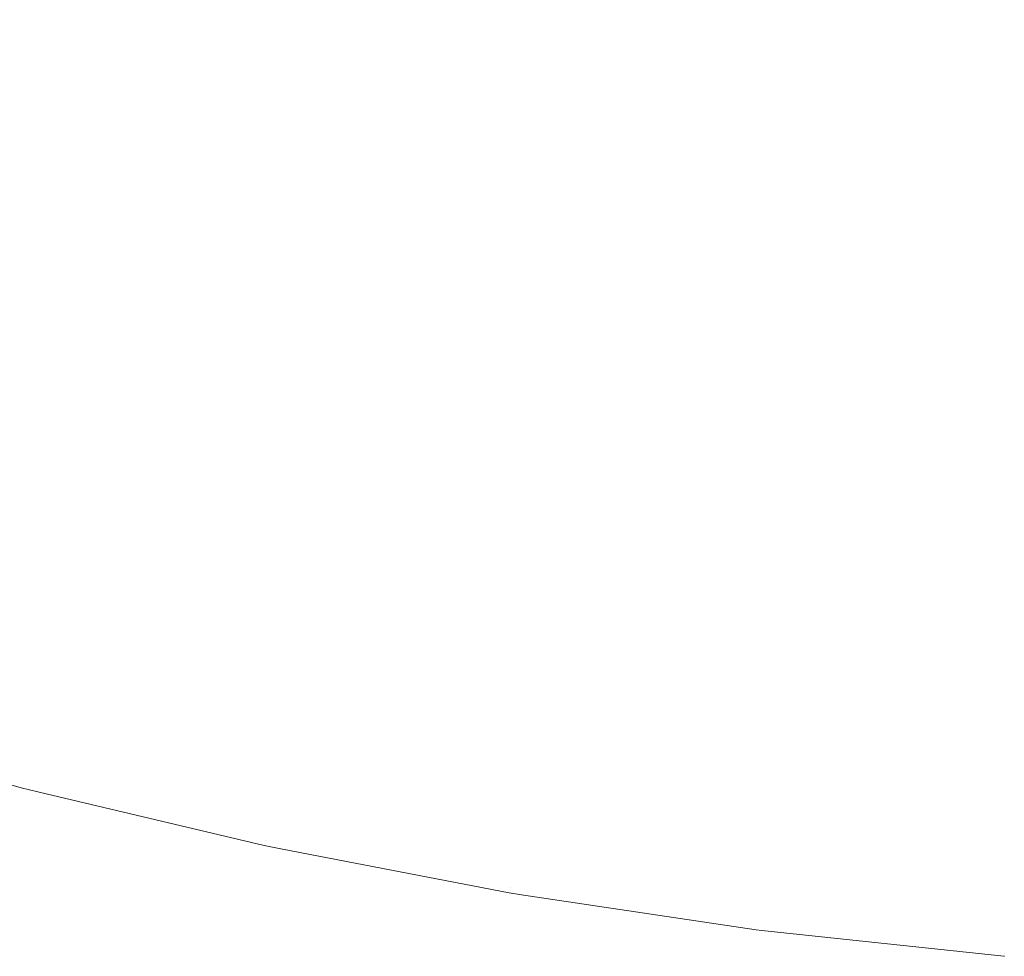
# Model space of a CAD drawing. Header units: centimetres. Extents: x -25.8 to 27.5, y 33.3 to 35.1.
# Tile 5 of 256: x -25.7182 to -25.7014, y 33.3405 to 33.3564. Entities that reach past the tile are written whole.
import ezdxf

# ---------------------------------------------------------------- set-up
doc = ezdxf.new("R2010")
doc.units = ezdxf.units.CM
doc.header["$LTSCALE"] = 2.54
doc.layers.add('Lucido design-1', color=7, linetype='Continuous')

# ---------------------------------------------------------------- blocks, each defined once
blk = doc.blocks.new('Gruppo-6-1')
at = {"color": 7, "linetype": 'Continuous', "lineweight": 9}
for points, invisible_edges in [([(-25.718697, 33.356073, 329.838425), (-25.72224, 33.357241, 329.838425), (-25.721564, 33.359155, 329.83486), (-25.718102, 33.358013, 329.83486)], 15), ([(-25.718697, 33.356073, 305.871662), (-25.72224, 33.357241, 305.871662), (-25.721564, 33.359155, 305.868097), (-25.718102, 33.358013, 305.868097)], 15), ([(-25.711049, 33.356177, 329.83486), (-25.714595, 33.35702, 329.83486), (-25.714048, 33.359123, 329.831386), (-25.710592, 33.358301, 329.831386)], 15), ([(-25.711049, 33.356177, 305.868097), (-25.714595, 33.35702, 305.868097), (-25.714048, 33.359123, 305.864622), (-25.710592, 33.358301, 305.864622)], 15), ([(-25.710659, 33.357987, 330.540363), (-25.714129, 33.358812, 330.540363), (-25.714684, 33.356681, 330.536791), (-25.711123, 33.355835, 330.536791)], 15), ([(-25.710659, 33.357987, 306.5736), (-25.714129, 33.358812, 306.5736), (-25.714684, 33.356681, 306.570028), (-25.711123, 33.355835, 306.570028)], 15), ([(-25.707471, 33.355485, 329.83486), (-25.711049, 33.356177, 329.83486), (-25.710592, 33.358301, 329.831386), (-25.707104, 33.357626, 329.831386)], 15), ([(-25.707471, 33.355485, 305.868097), (-25.711049, 33.356177, 305.868097), (-25.710592, 33.358301, 305.864622), (-25.707104, 33.357626, 305.864622)], 15), ([(-25.715107, 33.355056, 329.838425), (-25.718697, 33.356073, 329.838425), (-25.718102, 33.358013, 329.83486), (-25.714595, 33.35702, 329.83486)], 15), ([(-25.715107, 33.355056, 305.871662), (-25.718697, 33.356073, 305.871662), (-25.718102, 33.358013, 305.868097), (-25.714595, 33.35702, 305.868097)], 15), ([(-25.707158, 33.35731, 330.540363), (-25.710659, 33.357987, 330.540363), (-25.711123, 33.355835, 330.536791), (-25.70753, 33.35514, 330.536791)], 15), ([(-25.707158, 33.35731, 306.5736), (-25.710659, 33.357987, 306.5736), (-25.711123, 33.355835, 306.570028), (-25.70753, 33.35514, 306.570028)], 15), ([(-25.714684, 33.356681, 330.536791), (-25.718205, 33.357678, 330.536791), (-25.718805, 33.35572, 330.533133), (-25.7152, 33.354699, 330.533133)], 15), ([(-25.714684, 33.356681, 306.570028), (-25.718205, 33.357678, 306.570028), (-25.718805, 33.35572, 306.56637), (-25.7152, 33.354699, 306.56637)], 15), ([(-25.703866, 33.354945, 329.83486), (-25.707471, 33.355485, 329.83486), (-25.707104, 33.357626, 329.831386), (-25.70359, 33.3571, 329.831386)], 15), ([(-25.703866, 33.354945, 305.868097), (-25.707471, 33.355485, 305.868097), (-25.707104, 33.357626, 305.864622), (-25.70359, 33.3571, 305.864622)], 15), ([(-25.703631, 33.356782, 330.540363), (-25.707158, 33.35731, 330.540363), (-25.70753, 33.35514, 330.536791), (-25.703911, 33.354598, 330.536791)], 15), ([(-25.703631, 33.356782, 306.5736), (-25.707158, 33.35731, 306.5736), (-25.70753, 33.35514, 306.570028), (-25.703911, 33.354598, 306.570028)], 15), ([(-25.700242, 33.354559, 329.83486), (-25.703866, 33.354945, 329.83486), (-25.70359, 33.3571, 329.831386), (-25.700057, 33.356724, 329.831386)], 15), ([(-25.700242, 33.354559, 305.868097), (-25.703866, 33.354945, 305.868097), (-25.70359, 33.3571, 305.864622), (-25.700057, 33.356724, 305.864622)], 15), ([(-25.711477, 33.354193, 329.838425), (-25.715107, 33.355056, 329.838425), (-25.714595, 33.35702, 329.83486), (-25.711049, 33.356177, 329.83486)], 15), ([(-25.711477, 33.354193, 305.871662), (-25.715107, 33.355056, 305.871662), (-25.714595, 33.35702, 305.868097), (-25.711049, 33.356177, 305.868097)], 15), ([(-25.700085, 33.356404, 330.540363), (-25.703631, 33.356782, 330.540363), (-25.703911, 33.354598, 330.536791), (-25.700271, 33.35421, 330.536791)], 15), ([(-25.700085, 33.356404, 306.5736), (-25.703631, 33.356782, 306.5736), (-25.703911, 33.354598, 306.570028), (-25.700271, 33.35421, 306.570028)], 15), ([(-25.711123, 33.355835, 330.536791), (-25.714684, 33.356681, 330.536791), (-25.7152, 33.354699, 330.533133), (-25.711555, 33.353832, 330.533133)], 15), ([(-25.711123, 33.355835, 306.570028), (-25.714684, 33.356681, 306.570028), (-25.7152, 33.354699, 306.56637), (-25.711555, 33.353832, 306.56637)], 15), ([(-25.715582, 33.353233, 329.842072), (-25.719248, 33.354271, 329.842072), (-25.718697, 33.356073, 329.838425), (-25.715107, 33.355056, 329.838425)], 15), ([(-25.715582, 33.353233, 305.875309), (-25.719248, 33.354271, 305.875309), (-25.718697, 33.356073, 305.871662), (-25.715107, 33.355056, 305.871662)], 15), ([(-25.707814, 33.353484, 329.838425), (-25.711477, 33.354193, 329.838425), (-25.711049, 33.356177, 329.83486), (-25.707471, 33.355485, 329.83486)], 15), ([(-25.707814, 33.353484, 305.871662), (-25.711477, 33.354193, 305.871662), (-25.711049, 33.356177, 305.868097), (-25.707471, 33.355485, 305.868097)], 15), ([(-25.7152, 33.354699, 330.533133), (-25.718805, 33.35572, 330.533133), (-25.719358, 33.353912, 330.529396), (-25.715676, 33.352869, 330.529396)], 15), ([(-25.7152, 33.354699, 306.56637), (-25.718805, 33.35572, 306.56637), (-25.719358, 33.353912, 306.562633), (-25.715676, 33.352869, 306.562633)], 15), ([(-25.70753, 33.35514, 330.536791), (-25.711123, 33.355835, 330.536791), (-25.711555, 33.353832, 330.533133), (-25.707876, 33.353121, 330.533133)], 15), ([(-25.70753, 33.35514, 306.570028), (-25.711123, 33.355835, 306.570028), (-25.711555, 33.353832, 306.56637), (-25.707876, 33.353121, 306.56637)], 15), ([(-25.704124, 33.352932, 329.838425), (-25.707814, 33.353484, 329.838425), (-25.707471, 33.355485, 329.83486), (-25.703866, 33.354945, 329.83486)], 15), ([(-25.704124, 33.352932, 305.871662), (-25.707814, 33.353484, 305.871662), (-25.707471, 33.355485, 305.868097), (-25.703866, 33.354945, 305.868097)], 15), ([(-25.711874, 33.352351, 329.842072), (-25.715582, 33.353233, 329.842072), (-25.715107, 33.355056, 329.838425), (-25.711477, 33.354193, 329.838425)], 15), ([(-25.711874, 33.352351, 305.875309), (-25.715582, 33.353233, 305.875309), (-25.715107, 33.355056, 305.871662), (-25.711477, 33.354193, 305.871662)], 15), ([(-25.703911, 33.354598, 330.536791), (-25.70753, 33.35514, 330.536791), (-25.707876, 33.353121, 330.533133), (-25.704171, 33.352566, 330.533133)], 15), ([(-25.703911, 33.354598, 306.570028), (-25.70753, 33.35514, 306.570028), (-25.707876, 33.353121, 306.56637), (-25.704171, 33.352566, 306.56637)], 15), ([(-25.700414, 33.352537, 329.838425), (-25.704124, 33.352932, 329.838425), (-25.703866, 33.354945, 329.83486), (-25.700242, 33.354559, 329.83486)], 15), ([(-25.700414, 33.352537, 305.871662), (-25.704124, 33.352932, 305.871662), (-25.703866, 33.354945, 305.868097), (-25.700242, 33.354559, 305.868097)], 15), ([(-25.711555, 33.353832, 330.533133), (-25.7152, 33.354699, 330.533133), (-25.715676, 33.352869, 330.529396), (-25.711953, 33.351984, 330.529396)], 15), ([(-25.711555, 33.353832, 306.56637), (-25.7152, 33.354699, 306.56637), (-25.715676, 33.352869, 306.562633), (-25.711953, 33.351984, 306.562633)], 15), ([(-25.700271, 33.35421, 330.536791), (-25.703911, 33.354598, 330.536791), (-25.704171, 33.352566, 330.533133), (-25.700445, 33.352169, 330.533133)], 15), ([(-25.700271, 33.35421, 306.570028), (-25.703911, 33.354598, 306.570028), (-25.704171, 33.352566, 306.56637), (-25.700445, 33.352169, 306.56637)], 15), ([(-25.716018, 33.351555, 329.845798), (-25.719756, 33.352614, 329.845798), (-25.719248, 33.354271, 329.842072), (-25.715582, 33.353233, 329.842072)], 15), ([(-25.716018, 33.351555, 305.879035), (-25.719756, 33.352614, 305.879035), (-25.719248, 33.354271, 305.875309), (-25.715582, 33.353233, 305.875309)], 15), ([(-25.708132, 33.351628, 329.842072), (-25.711874, 33.352351, 329.842072), (-25.711477, 33.354193, 329.838425), (-25.707814, 33.353484, 329.838425)], 15), ([(-25.708132, 33.351628, 305.875309), (-25.711874, 33.352351, 305.875309), (-25.711477, 33.354193, 305.871662), (-25.707814, 33.353484, 305.871662)], 15), ([(-25.715676, 33.352869, 330.529396), (-25.719358, 33.353912, 330.529396), (-25.719865, 33.352256, 330.525586), (-25.716113, 33.351194, 330.525586)], 15), ([(-25.715676, 33.352869, 306.562633), (-25.719358, 33.353912, 306.562633), (-25.719865, 33.352256, 306.558823), (-25.716113, 33.351194, 306.558823)], 15), ([(-25.707876, 33.353121, 330.533133), (-25.711555, 33.353832, 330.533133), (-25.711953, 33.351984, 330.529396), (-25.708196, 33.351257, 330.529396)], 15), ([(-25.707876, 33.353121, 306.56637), (-25.711555, 33.353832, 306.56637), (-25.711953, 33.351984, 306.562633), (-25.708196, 33.351257, 306.562633)], 15), ([(-25.704363, 33.351063, 329.842072), (-25.708132, 33.351628, 329.842072), (-25.707814, 33.353484, 329.838425), (-25.704124, 33.352932, 329.838425)], 15), ([(-25.704363, 33.351063, 305.875309), (-25.708132, 33.351628, 305.875309), (-25.707814, 33.353484, 305.871662), (-25.704124, 33.352932, 305.871662)], 15), ([(-25.712239, 33.350656, 329.845798), (-25.716018, 33.351555, 329.845798), (-25.715582, 33.353233, 329.842072), (-25.711874, 33.352351, 329.842072)], 15), ([(-25.712239, 33.350656, 305.879035), (-25.716018, 33.351555, 305.879035), (-25.715582, 33.353233, 305.875309), (-25.711874, 33.352351, 305.875309)], 15), ([(-25.704171, 33.352566, 330.533133), (-25.707876, 33.353121, 330.533133), (-25.708196, 33.351257, 330.529396), (-25.704411, 33.350691, 330.529396)], 15), ([(-25.704171, 33.352566, 306.56637), (-25.707876, 33.353121, 306.56637), (-25.708196, 33.351257, 306.562633), (-25.704411, 33.350691, 306.562633)], 15), ([(-25.711953, 33.351984, 330.529396), (-25.715676, 33.352869, 330.529396), (-25.716113, 33.351194, 330.525586), (-25.712318, 33.350291, 330.525586)], 15), ([(-25.711953, 33.351984, 306.562633), (-25.715676, 33.352869, 306.562633), (-25.716113, 33.351194, 306.558823), (-25.712318, 33.350291, 306.558823)], 15), ([(-25.700574, 33.35066, 329.842072), (-25.704363, 33.351063, 329.842072), (-25.704124, 33.352932, 329.838425), (-25.700414, 33.352537, 329.838425)], 15), ([(-25.700574, 33.35066, 305.875309), (-25.704363, 33.351063, 305.875309), (-25.704124, 33.352932, 305.871662), (-25.700414, 33.352537, 305.871662)], 15), ([(-25.716417, 33.350026, 329.849594), (-25.720219, 33.351102, 329.849594), (-25.719756, 33.352614, 329.845798), (-25.716018, 33.351555, 329.845798)], 15), ([(-25.716417, 33.350026, 305.882831), (-25.720219, 33.351102, 305.882831), (-25.719756, 33.352614, 305.879035), (-25.716018, 33.351555, 305.879035)], 15), ([(-25.700445, 33.352169, 330.533133), (-25.704171, 33.352566, 330.533133), (-25.704411, 33.350691, 330.529396), (-25.700605, 33.350285, 330.529396)], 15), ([(-25.700445, 33.352169, 306.56637), (-25.704171, 33.352566, 306.56637), (-25.704411, 33.350691, 306.562633), (-25.700605, 33.350285, 306.562633)], 15), ([(-25.716113, 33.351194, 330.525586), (-25.719865, 33.352256, 330.525586), (-25.720325, 33.350756, 330.521712), (-25.716508, 33.349675, 330.521712)], 15), ([(-25.716113, 33.351194, 306.558823), (-25.719865, 33.352256, 306.558823), (-25.720325, 33.350756, 306.554949), (-25.716508, 33.349675, 306.554949)], 15), ([(-25.708425, 33.349919, 329.845798), (-25.712239, 33.350656, 329.845798), (-25.711874, 33.352351, 329.842072), (-25.708132, 33.351628, 329.842072)], 15), ([(-25.708425, 33.349919, 305.879035), (-25.712239, 33.350656, 305.879035), (-25.711874, 33.352351, 305.875309), (-25.708132, 33.351628, 305.875309)], 15), ([(-25.708196, 33.351257, 330.529396), (-25.711953, 33.351984, 330.529396), (-25.712318, 33.350291, 330.525586), (-25.708488, 33.349551, 330.525586)], 15), ([(-25.708196, 33.351257, 306.562633), (-25.711953, 33.351984, 306.562633), (-25.712318, 33.350291, 306.558823), (-25.708488, 33.349551, 306.558823)], 15), ([(-25.712572, 33.349111, 329.849594), (-25.716417, 33.350026, 329.849594), (-25.716018, 33.351555, 329.845798), (-25.712239, 33.350656, 329.845798)], 15), ([(-25.712572, 33.349111, 305.882831), (-25.716417, 33.350026, 305.882831), (-25.716018, 33.351555, 305.879035), (-25.712239, 33.350656, 305.879035)], 15), ([(-25.704583, 33.349344, 329.845798), (-25.708425, 33.349919, 329.845798), (-25.708132, 33.351628, 329.842072), (-25.704363, 33.351063, 329.842072)], 15), ([(-25.704583, 33.349344, 305.879035), (-25.708425, 33.349919, 305.879035), (-25.708132, 33.351628, 305.875309), (-25.704363, 33.351063, 305.875309)], 15), ([(-25.712318, 33.350291, 330.525586), (-25.716113, 33.351194, 330.525586), (-25.716508, 33.349675, 330.521712), (-25.712648, 33.348757, 330.521712)], 15), ([(-25.712318, 33.350291, 306.558823), (-25.716113, 33.351194, 306.558823), (-25.716508, 33.349675, 306.554949), (-25.712648, 33.348757, 306.554949)], 15), ([(-25.704411, 33.350691, 330.529396), (-25.708196, 33.351257, 330.529396), (-25.708488, 33.349551, 330.525586), (-25.704631, 33.348973, 330.525586)], 15), ([(-25.704411, 33.350691, 306.562633), (-25.708196, 33.351257, 306.562633), (-25.708488, 33.349551, 306.558823), (-25.704631, 33.348973, 306.558823)], 15), ([(-25.716776, 33.348647, 329.853456), (-25.720636, 33.34974, 329.853456), (-25.720219, 33.351102, 329.849594), (-25.716417, 33.350026, 329.849594)], 15), ([(-25.716776, 33.348647, 305.886693), (-25.720636, 33.34974, 305.886693), (-25.720219, 33.351102, 305.882831), (-25.716417, 33.350026, 305.882831)], 15), ([(-25.700721, 33.348932, 329.845798), (-25.704583, 33.349344, 329.845798), (-25.704363, 33.351063, 329.842072), (-25.700574, 33.35066, 329.842072)], 15), ([(-25.700721, 33.348932, 305.879035), (-25.704583, 33.349344, 305.879035), (-25.704363, 33.351063, 305.875309), (-25.700574, 33.35066, 305.875309)], 15), ([(-25.716508, 33.349675, 330.521712), (-25.720325, 33.350756, 330.521712), (-25.720736, 33.349413, 330.517778), (-25.716862, 33.348316, 330.517778)], 15), ([(-25.716508, 33.349675, 306.554949), (-25.720325, 33.350756, 306.554949), (-25.720736, 33.349413, 306.551015), (-25.716862, 33.348316, 306.551015)], 15), ([(-25.700605, 33.350285, 330.529396), (-25.704411, 33.350691, 330.529396), (-25.704631, 33.348973, 330.525586), (-25.700752, 33.34856, 330.525586)], 15), ([(-25.700605, 33.350285, 306.562633), (-25.704411, 33.350691, 306.562633), (-25.704631, 33.348973, 306.558823), (-25.700752, 33.34856, 306.558823)], 15), ([(-25.708692, 33.348361, 329.849594), (-25.712572, 33.349111, 329.849594), (-25.712239, 33.350656, 329.845798), (-25.708425, 33.349919, 329.845798)], 15), ([(-25.708692, 33.348361, 305.882831), (-25.712572, 33.349111, 305.882831), (-25.712239, 33.350656, 305.879035), (-25.708425, 33.349919, 305.879035)], 15), ([(-25.708488, 33.349551, 330.525586), (-25.712318, 33.350291, 330.525586), (-25.712648, 33.348757, 330.521712), (-25.708754, 33.348004, 330.521712)], 15), ([(-25.708488, 33.349551, 306.558823), (-25.712318, 33.350291, 306.558823), (-25.712648, 33.348757, 306.554949), (-25.708754, 33.348004, 306.554949)], 15), ([(-25.712872, 33.347719, 329.853456), (-25.716776, 33.348647, 329.853456), (-25.716417, 33.350026, 329.849594), (-25.712572, 33.349111, 329.849594)], 15), ([(-25.712872, 33.347719, 305.886693), (-25.716776, 33.348647, 305.886693), (-25.716417, 33.350026, 305.882831), (-25.712572, 33.349111, 305.882831)], 15), ([(-25.704784, 33.347776, 329.849594), (-25.708692, 33.348361, 329.849594), (-25.708425, 33.349919, 329.845798), (-25.704583, 33.349344, 329.845798)], 15), ([(-25.704784, 33.347776, 305.882831), (-25.708692, 33.348361, 305.882831), (-25.708425, 33.349919, 305.879035), (-25.704583, 33.349344, 305.879035)], 15), ([(-25.717094, 33.347423, 329.857377), (-25.721006, 33.348531, 329.857377), (-25.720636, 33.34974, 329.853456), (-25.716776, 33.348647, 329.853456)], 15), ([(-25.717094, 33.347423, 305.890614), (-25.721006, 33.348531, 305.890614), (-25.720636, 33.34974, 305.886693), (-25.716776, 33.348647, 305.886693)], 15), ([(-25.712648, 33.348757, 330.521712), (-25.716508, 33.349675, 330.521712), (-25.716862, 33.348316, 330.517778), (-25.712944, 33.347384, 330.517778)], 15), ([(-25.712648, 33.348757, 306.554949), (-25.716508, 33.349675, 306.554949), (-25.716862, 33.348316, 306.551015), (-25.712944, 33.347384, 306.551015)], 15), ([(-25.704631, 33.348973, 330.525586), (-25.708488, 33.349551, 330.525586), (-25.708754, 33.348004, 330.521712), (-25.70483, 33.347417, 330.521712)], 15), ([(-25.704631, 33.348973, 306.558823), (-25.708488, 33.349551, 306.558823), (-25.708754, 33.348004, 306.554949), (-25.70483, 33.347417, 306.554949)], 15), ([(-25.716862, 33.348316, 330.517778), (-25.720736, 33.349413, 330.517778), (-25.721099, 33.348229, 330.513793), (-25.717174, 33.347118, 330.513793)], 15), ([(-25.716862, 33.348316, 306.551015), (-25.720736, 33.349413, 306.551015), (-25.721099, 33.348229, 306.54703), (-25.717174, 33.347118, 306.54703)], 15), ([(-25.700855, 33.347357, 329.849594), (-25.704784, 33.347776, 329.849594), (-25.704583, 33.349344, 329.845798), (-25.700721, 33.348932, 329.845798)], 15), ([(-25.700855, 33.347357, 305.882831), (-25.704784, 33.347776, 305.882831), (-25.704583, 33.349344, 305.879035), (-25.700721, 33.348932, 305.879035)], 15), ([(-25.708933, 33.346957, 329.853456), (-25.712872, 33.347719, 329.853456), (-25.712572, 33.349111, 329.849594), (-25.708692, 33.348361, 329.849594)], 15), ([(-25.708933, 33.346957, 305.886693), (-25.712872, 33.347719, 305.886693), (-25.712572, 33.349111, 305.882831), (-25.708692, 33.348361, 305.882831)], 15), ([(-25.700752, 33.34856, 330.525586), (-25.704631, 33.348973, 330.525586), (-25.70483, 33.347417, 330.521712), (-25.700885, 33.346996, 330.521712)], 15), ([(-25.700752, 33.34856, 306.558823), (-25.704631, 33.348973, 306.558823), (-25.70483, 33.347417, 306.554949), (-25.700885, 33.346996, 306.554949)], 15), ([(-25.708754, 33.348004, 330.521712), (-25.712648, 33.348757, 330.521712), (-25.712944, 33.347384, 330.517778), (-25.708991, 33.346619, 330.517778)], 15), ([(-25.708754, 33.348004, 306.554949), (-25.712648, 33.348757, 306.554949), (-25.712944, 33.347384, 306.551015), (-25.708991, 33.346619, 306.551015)], 15), ([(-25.717372, 33.346355, 329.86135), (-25.72133, 33.347475, 329.86135), (-25.721006, 33.348531, 329.857377), (-25.717094, 33.347423, 329.857377)], 15), ([(-25.717372, 33.346355, 305.894587), (-25.72133, 33.347475, 305.894587), (-25.721006, 33.348531, 305.890614), (-25.717094, 33.347423, 305.890614)], 15), ([(-25.713139, 33.346482, 329.857377), (-25.717094, 33.347423, 329.857377), (-25.716776, 33.348647, 329.853456), (-25.712872, 33.347719, 329.853456)], 15), ([(-25.713139, 33.346482, 305.890614), (-25.717094, 33.347423, 305.890614), (-25.716776, 33.348647, 305.886693), (-25.712872, 33.347719, 305.886693)], 15), ([(-25.704965, 33.346363, 329.853456), (-25.708933, 33.346957, 329.853456), (-25.708692, 33.348361, 329.849594), (-25.704784, 33.347776, 329.849594)], 15), ([(-25.704965, 33.346363, 305.886693), (-25.708933, 33.346957, 305.886693), (-25.708692, 33.348361, 305.882831), (-25.704784, 33.347776, 305.882831)], 15), ([(-25.717174, 33.347118, 330.513793), (-25.721099, 33.348229, 330.513793), (-25.721412, 33.347206, 330.509763), (-25.717443, 33.346082, 330.509763)], 15), ([(-25.717174, 33.347118, 306.54703), (-25.721099, 33.348229, 306.54703), (-25.721412, 33.347206, 306.543), (-25.717443, 33.346082, 306.543)], 15), ([(-25.712944, 33.347384, 330.517778), (-25.716862, 33.348316, 330.517778), (-25.717174, 33.347118, 330.513793), (-25.713205, 33.346174, 330.513793)], 15), ([(-25.712944, 33.347384, 306.551015), (-25.716862, 33.348316, 306.551015), (-25.717174, 33.347118, 306.54703), (-25.713205, 33.346174, 306.54703)], 15), ([(-25.70483, 33.347417, 330.521712), (-25.708754, 33.348004, 330.521712), (-25.708991, 33.346619, 330.517778), (-25.705009, 33.346023, 330.517778)], 15), ([(-25.70483, 33.347417, 306.554949), (-25.708754, 33.348004, 306.554949), (-25.708991, 33.346619, 306.551015), (-25.705009, 33.346023, 306.551015)], 15), ([(-25.709147, 33.34571, 329.857377), (-25.713139, 33.346482, 329.857377), (-25.712872, 33.347719, 329.853456), (-25.708933, 33.346957, 329.853456)], 15), ([(-25.709147, 33.34571, 305.890614), (-25.713139, 33.346482, 305.890614), (-25.712872, 33.347719, 305.886693), (-25.708933, 33.346957, 305.886693)], 15), ([(-25.700975, 33.345938, 329.853456), (-25.704965, 33.346363, 329.853456), (-25.704784, 33.347776, 329.849594), (-25.700855, 33.347357, 329.849594)], 15), ([(-25.700975, 33.345938, 305.886693), (-25.704965, 33.346363, 305.886693), (-25.704784, 33.347776, 305.882831), (-25.700855, 33.347357, 305.882831)], 15), ([(-25.717609, 33.345446, 329.865368), (-25.721605, 33.346577, 329.865368), (-25.72133, 33.347475, 329.86135), (-25.717372, 33.346355, 329.86135)], 15), ([(-25.717609, 33.345446, 305.898605), (-25.721605, 33.346577, 305.898605), (-25.72133, 33.347475, 305.894587), (-25.717372, 33.346355, 305.894587)], 15), ([(-25.713371, 33.345403, 329.86135), (-25.717372, 33.346355, 329.86135), (-25.717094, 33.347423, 329.857377), (-25.713139, 33.346482, 329.857377)], 15), ([(-25.713371, 33.345403, 305.894587), (-25.717372, 33.346355, 305.894587), (-25.717094, 33.347423, 305.890614), (-25.713139, 33.346482, 305.890614)], 15), ([(-25.708991, 33.346619, 330.517778), (-25.712944, 33.347384, 330.517778), (-25.713205, 33.346174, 330.513793), (-25.7092, 33.345399, 330.513793)], 15), ([(-25.708991, 33.346619, 306.551015), (-25.712944, 33.347384, 306.551015), (-25.713205, 33.346174, 306.54703), (-25.7092, 33.345399, 306.54703)], 15), ([(-25.700885, 33.346996, 330.521712), (-25.70483, 33.347417, 330.521712), (-25.705009, 33.346023, 330.517778), (-25.701004, 33.345597, 330.517778)], 15), ([(-25.700885, 33.346996, 306.554949), (-25.70483, 33.347417, 306.554949), (-25.705009, 33.346023, 306.551015), (-25.701004, 33.345597, 306.551015)], 15), ([(-25.717443, 33.346082, 330.509763), (-25.721412, 33.347206, 330.509763), (-25.721676, 33.346345, 330.505696), (-25.71767, 33.345211, 330.505696)], 15), ([(-25.717443, 33.346082, 306.543), (-25.721412, 33.347206, 306.543), (-25.721676, 33.346345, 306.538933), (-25.71767, 33.345211, 306.538933)], 15), ([(-25.713205, 33.346174, 330.513793), (-25.717174, 33.347118, 330.513793), (-25.717443, 33.346082, 330.509763), (-25.713431, 33.345128, 330.509763)], 15), ([(-25.713205, 33.346174, 306.54703), (-25.717174, 33.347118, 306.54703), (-25.717443, 33.346082, 306.543), (-25.713431, 33.345128, 306.543)], 15), ([(-25.705126, 33.345108, 329.857377), (-25.709147, 33.34571, 329.857377), (-25.708933, 33.346957, 329.853456), (-25.704965, 33.346363, 329.853456)], 15), ([(-25.705126, 33.345108, 305.890614), (-25.709147, 33.34571, 305.890614), (-25.708933, 33.346957, 305.886693), (-25.704965, 33.346363, 305.886693)], 15), ([(-25.717804, 33.344697, 329.869425), (-25.721831, 33.345837, 329.869425), (-25.721605, 33.346577, 329.865368), (-25.717609, 33.345446, 329.865368)], 15), ([(-25.717804, 33.344697, 305.902662), (-25.721831, 33.345837, 305.902662), (-25.721605, 33.346577, 305.898605), (-25.717609, 33.345446, 305.898605)], 15), ([(-25.705009, 33.346023, 330.517778), (-25.708991, 33.346619, 330.517778), (-25.7092, 33.345399, 330.513793), (-25.705166, 33.344795, 330.513793)], 15), ([(-25.705009, 33.346023, 306.551015), (-25.708991, 33.346619, 306.551015), (-25.7092, 33.345399, 306.54703), (-25.705166, 33.344795, 306.54703)], 15), ([(-25.71767, 33.345211, 330.505696), (-25.721676, 33.346345, 330.505696), (-25.721889, 33.345648, 330.501599), (-25.717854, 33.344505, 330.501599)], 15), ([(-25.71767, 33.345211, 306.538933), (-25.721676, 33.346345, 306.538933), (-25.721889, 33.345648, 306.534836), (-25.717854, 33.344505, 306.534836)], 15), ([(-25.713569, 33.344485, 329.865368), (-25.717609, 33.345446, 329.865368), (-25.717372, 33.346355, 329.86135), (-25.713371, 33.345403, 329.86135)], 15), ([(-25.713569, 33.344485, 305.898605), (-25.717609, 33.345446, 305.898605), (-25.717372, 33.346355, 305.894587), (-25.713371, 33.345403, 305.894587)], 15), ([(-25.709333, 33.344622, 329.86135), (-25.713371, 33.345403, 329.86135), (-25.713139, 33.346482, 329.857377), (-25.709147, 33.34571, 329.857377)], 15), ([(-25.709333, 33.344622, 305.894587), (-25.713371, 33.345403, 305.894587), (-25.713139, 33.346482, 305.890614), (-25.709147, 33.34571, 305.890614)], 15), ([(-25.701083, 33.344677, 329.857377), (-25.705126, 33.345108, 329.857377), (-25.704965, 33.346363, 329.853456), (-25.700975, 33.345938, 329.853456)], 15), ([(-25.701083, 33.344677, 305.890614), (-25.705126, 33.345108, 305.890614), (-25.704965, 33.346363, 305.886693), (-25.700975, 33.345938, 305.886693)], 15), ([(-25.7092, 33.345399, 330.513793), (-25.713205, 33.346174, 330.513793), (-25.713431, 33.345128, 330.509763), (-25.709381, 33.344345, 330.509763)], 15), ([(-25.7092, 33.345399, 306.54703), (-25.713205, 33.346174, 306.54703), (-25.713431, 33.345128, 306.543), (-25.709381, 33.344345, 306.543)], 15), ([(-25.713431, 33.345128, 330.509763), (-25.717443, 33.346082, 330.509763), (-25.71767, 33.345211, 330.505696), (-25.71362, 33.344248, 330.505696)], 15), ([(-25.713431, 33.345128, 306.543), (-25.717443, 33.346082, 306.543), (-25.71767, 33.345211, 306.538933), (-25.71362, 33.344248, 306.538933)], 15), ([(-25.701004, 33.345597, 330.517778), (-25.705009, 33.346023, 330.517778), (-25.705166, 33.344795, 330.513793), (-25.701109, 33.344363, 330.513793)], 15), ([(-25.701004, 33.345597, 306.551015), (-25.705009, 33.346023, 306.551015), (-25.705166, 33.344795, 306.54703), (-25.701109, 33.344363, 306.54703)], 15), ([(-25.717957, 33.344111, 329.873515), (-25.722009, 33.345258, 329.873515), (-25.721831, 33.345837, 329.869425), (-25.717804, 33.344697, 329.869425)], 15), ([(-25.717957, 33.344111, 305.906752), (-25.722009, 33.345258, 305.906752), (-25.721831, 33.345837, 305.902662), (-25.717804, 33.344697, 305.902662)], 15), ([(-25.705266, 33.344013, 329.86135), (-25.709333, 33.344622, 329.86135), (-25.709147, 33.34571, 329.857377), (-25.705126, 33.345108, 329.857377)], 15), ([(-25.705266, 33.344013, 305.894587), (-25.709333, 33.344622, 305.894587), (-25.709147, 33.34571, 305.890614), (-25.705126, 33.345108, 305.890614)], 15), ([(-25.717854, 33.344505, 330.501599), (-25.721889, 33.345648, 330.501599), (-25.722053, 33.345114, 330.497478), (-25.717995, 33.343965, 330.497478)], 15), ([(-25.717854, 33.344505, 306.534836), (-25.721889, 33.345648, 306.534836), (-25.722053, 33.345114, 306.530715), (-25.717995, 33.343965, 306.530715)], 15), ([(-25.713732, 33.343729, 329.869425), (-25.717804, 33.344697, 329.869425), (-25.717609, 33.345446, 329.865368), (-25.713569, 33.344485, 329.865368)], 15), ([(-25.713732, 33.343729, 305.902662), (-25.717804, 33.344697, 305.902662), (-25.717609, 33.345446, 305.898605), (-25.713569, 33.344485, 305.898605)], 15), ([(-25.709492, 33.343696, 329.865368), (-25.713569, 33.344485, 329.865368), (-25.713371, 33.345403, 329.86135), (-25.709333, 33.344622, 329.86135)], 15), ([(-25.709492, 33.343696, 305.898605), (-25.713569, 33.344485, 305.898605), (-25.713371, 33.345403, 305.894587), (-25.709333, 33.344622, 305.894587)], 15), ([(-25.705166, 33.344795, 330.513793), (-25.7092, 33.345399, 330.513793), (-25.709381, 33.344345, 330.509763), (-25.705302, 33.343734, 330.509763)], 15), ([(-25.705166, 33.344795, 306.54703), (-25.7092, 33.345399, 306.54703), (-25.709381, 33.344345, 306.543), (-25.705302, 33.343734, 306.543)], 15), ([(-25.718067, 33.343688, 329.877629), (-25.722136, 33.344841, 329.877629), (-25.722009, 33.345258, 329.873515), (-25.717957, 33.344111, 329.873515)], 15), ([(-25.718067, 33.343688, 305.910866), (-25.722136, 33.344841, 305.910866), (-25.722009, 33.345258, 305.906752), (-25.717957, 33.344111, 305.906752)], 15), ([(-25.71362, 33.344248, 330.505696), (-25.71767, 33.345211, 330.505696), (-25.717854, 33.344505, 330.501599), (-25.713774, 33.343534, 330.501599)], 15), ([(-25.71362, 33.344248, 306.538933), (-25.71767, 33.345211, 306.538933), (-25.717854, 33.344505, 306.534836), (-25.713774, 33.343534, 306.534836)], 15), ([(-25.717995, 33.343965, 330.497478), (-25.722053, 33.345114, 330.497478), (-25.722166, 33.344745, 330.493342), (-25.718092, 33.343591, 330.493342)], 15), ([(-25.717995, 33.343965, 306.530715), (-25.722053, 33.345114, 306.530715), (-25.722166, 33.344745, 306.526579), (-25.718092, 33.343591, 306.526579)], 15), ([(-25.709381, 33.344345, 330.509763), (-25.713431, 33.345128, 330.509763), (-25.71362, 33.344248, 330.505696), (-25.709533, 33.343457, 330.505696)], 15), ([(-25.709381, 33.344345, 306.543), (-25.713431, 33.345128, 306.543), (-25.71362, 33.344248, 306.538933), (-25.709533, 33.343457, 306.538933)], 15), ([(-25.701176, 33.343578, 329.86135), (-25.705266, 33.344013, 329.86135), (-25.705126, 33.345108, 329.857377), (-25.701083, 33.344677, 329.857377)], 15), ([(-25.701176, 33.343578, 305.894587), (-25.705266, 33.344013, 305.894587), (-25.705126, 33.345108, 305.890614), (-25.701083, 33.344677, 305.890614)], 15), ([(-25.718134, 33.343431, 329.881762), (-25.722214, 33.344586, 329.881762), (-25.722136, 33.344841, 329.877629), (-25.718067, 33.343688, 329.877629)], 15), ([(-25.718134, 33.343431, 305.914999), (-25.722214, 33.344586, 305.914999), (-25.722136, 33.344841, 305.910866), (-25.718067, 33.343688, 305.910866)], 15), ([(-25.718092, 33.343591, 330.493342), (-25.722166, 33.344745, 330.493342), (-25.722228, 33.344541, 330.489196), (-25.718146, 33.343384, 330.489196)], 15), ([(-25.718092, 33.343591, 306.526579), (-25.722166, 33.344745, 306.526579), (-25.722228, 33.344541, 306.522433), (-25.718146, 33.343384, 306.522433)], 15), ([(-25.71386, 33.343136, 329.873515), (-25.717957, 33.344111, 329.873515), (-25.717804, 33.344697, 329.869425), (-25.713732, 33.343729, 329.869425)], 15), ([(-25.71386, 33.343136, 305.906752), (-25.717957, 33.344111, 305.906752), (-25.717804, 33.344697, 305.902662), (-25.713732, 33.343729, 305.902662)], 15), ([(-25.701109, 33.344363, 330.513793), (-25.705166, 33.344795, 330.513793), (-25.705302, 33.343734, 330.509763), (-25.7012, 33.343297, 330.509763)], 15), ([(-25.701109, 33.344363, 306.54703), (-25.705166, 33.344795, 306.54703), (-25.705302, 33.343734, 306.543), (-25.7012, 33.343297, 306.543)], 15), ([(-25.721702, 33.344342, 330.486121), (-25.718158, 33.343339, 330.486121), (-25.718146, 33.343384, 330.489196), (-25.722228, 33.344541, 330.489196)], 14), ([(-25.721702, 33.344342, 306.519358), (-25.718158, 33.343339, 306.519358), (-25.718146, 33.343384, 306.522433), (-25.722228, 33.344541, 306.522433)], 14), ([(-25.722214, 33.344586, 329.881762), (-25.718134, 33.343431, 329.881762), (-25.718158, 33.343339, 329.886121), (-25.721702, 33.344342, 329.886121)], 11), ([(-25.722214, 33.344586, 305.914999), (-25.718134, 33.343431, 305.914999), (-25.718158, 33.343339, 305.919358), (-25.721702, 33.344342, 305.919358)], 11), ([(-25.713774, 33.343534, 330.501599), (-25.717854, 33.344505, 330.501599), (-25.717995, 33.343965, 330.497478), (-25.713892, 33.342989, 330.497478)], 15), ([(-25.713774, 33.343534, 306.534836), (-25.717854, 33.344505, 306.534836), (-25.717995, 33.343965, 306.530715), (-25.713892, 33.342989, 306.530715)], 15), ([(-25.705385, 33.343082, 329.865368), (-25.709492, 33.343696, 329.865368), (-25.709333, 33.344622, 329.86135), (-25.705266, 33.344013, 329.86135)], 15), ([(-25.705385, 33.343082, 305.898605), (-25.709492, 33.343696, 305.898605), (-25.709333, 33.344622, 305.894587), (-25.705266, 33.344013, 305.894587)], 15), ([(-25.718158, 33.343339, 330.486121), (-25.721702, 33.344342, 330.486121), (-25.721702, 33.344342, 329.886121), (-25.718158, 33.343339, 329.886121)], 10), ([(-25.718158, 33.343339, 306.519358), (-25.721702, 33.344342, 306.519358), (-25.721702, 33.344342, 305.919358), (-25.718158, 33.343339, 305.919358)], 10), ([(-25.709623, 33.342934, 329.869425), (-25.713732, 33.343729, 329.869425), (-25.713569, 33.344485, 329.865368), (-25.709492, 33.343696, 329.865368)], 15), ([(-25.709623, 33.342934, 305.902662), (-25.713732, 33.343729, 305.902662), (-25.713569, 33.344485, 305.898605), (-25.709492, 33.343696, 305.898605)], 15), ([(-25.705302, 33.343734, 330.509763), (-25.709381, 33.344345, 330.509763), (-25.709533, 33.343457, 330.505696), (-25.705416, 33.342841, 330.505696)], 15), ([(-25.705302, 33.343734, 306.543), (-25.709381, 33.344345, 306.543), (-25.709533, 33.343457, 306.538933), (-25.705416, 33.342841, 306.538933)], 15), ([(-25.709533, 33.343457, 330.505696), (-25.71362, 33.344248, 330.505696), (-25.713774, 33.343534, 330.501599), (-25.709656, 33.342738, 330.501599)], 15), ([(-25.709533, 33.343457, 306.538933), (-25.71362, 33.344248, 306.538933), (-25.713774, 33.343534, 306.534836), (-25.709656, 33.342738, 306.534836)], 15), ([(-25.713952, 33.34271, 329.877629), (-25.718067, 33.343688, 329.877629), (-25.717957, 33.344111, 329.873515), (-25.71386, 33.343136, 329.873515)], 15), ([(-25.713952, 33.34271, 305.910866), (-25.718067, 33.343688, 305.910866), (-25.717957, 33.344111, 305.906752), (-25.71386, 33.343136, 305.906752)], 15), ([(-25.701256, 33.342642, 329.865368), (-25.705385, 33.343082, 329.865368), (-25.705266, 33.344013, 329.86135), (-25.701176, 33.343578, 329.86135)], 15), ([(-25.701256, 33.342642, 305.898605), (-25.705385, 33.343082, 305.898605), (-25.705266, 33.344013, 305.894587), (-25.701176, 33.343578, 305.894587)], 15), ([(-25.713892, 33.342989, 330.497478), (-25.717995, 33.343965, 330.497478), (-25.718092, 33.343591, 330.493342), (-25.713973, 33.342612, 330.493342)], 15), ([(-25.713892, 33.342989, 306.530715), (-25.717995, 33.343965, 306.530715), (-25.718092, 33.343591, 306.526579), (-25.713973, 33.342612, 306.526579)], 15), ([(-25.714008, 33.342449, 329.881762), (-25.718134, 33.343431, 329.881762), (-25.718067, 33.343688, 329.877629), (-25.713952, 33.34271, 329.877629)], 15), ([(-25.714008, 33.342449, 305.914999), (-25.718134, 33.343431, 305.914999), (-25.718067, 33.343688, 305.910866), (-25.713952, 33.34271, 305.910866)], 15), ([(-25.709725, 33.342337, 329.873515), (-25.71386, 33.343136, 329.873515), (-25.713732, 33.343729, 329.869425), (-25.709623, 33.342934, 329.869425)], 15), ([(-25.709725, 33.342337, 305.906752), (-25.71386, 33.343136, 305.906752), (-25.713732, 33.343729, 305.902662), (-25.709623, 33.342934, 305.902662)], 15), ([(-25.705483, 33.342314, 329.869425), (-25.709623, 33.342934, 329.869425), (-25.709492, 33.343696, 329.865368), (-25.705385, 33.343082, 329.865368)], 15), ([(-25.705483, 33.342314, 305.902662), (-25.709623, 33.342934, 305.902662), (-25.709492, 33.343696, 305.898605), (-25.705385, 33.343082, 305.898605)], 15), ([(-25.7012, 33.343297, 330.509763), (-25.705302, 33.343734, 330.509763), (-25.705416, 33.342841, 330.505696), (-25.701277, 33.3424, 330.505696)], 15), ([(-25.7012, 33.343297, 306.543), (-25.705302, 33.343734, 306.543), (-25.705416, 33.342841, 306.538933), (-25.701277, 33.3424, 306.538933)], 15), ([(-25.713973, 33.342612, 330.493342), (-25.718092, 33.343591, 330.493342), (-25.718146, 33.343384, 330.489196), (-25.714018, 33.342403, 330.489196)], 15), ([(-25.713973, 33.342612, 306.526579), (-25.718092, 33.343591, 306.526579), (-25.718146, 33.343384, 306.522433), (-25.714018, 33.342403, 306.522433)], 15), ([(-25.709656, 33.342738, 330.501599), (-25.713774, 33.343534, 330.501599), (-25.713892, 33.342989, 330.497478), (-25.709751, 33.342188, 330.497478)], 15), ([(-25.709656, 33.342738, 306.534836), (-25.713774, 33.343534, 306.534836), (-25.713892, 33.342989, 306.530715), (-25.709751, 33.342188, 306.530715)], 15), ([(-25.71773, 33.343237, 329.886121), (-25.718158, 33.343339, 329.886121), (-25.718134, 33.343431, 329.881762)], 10), ([(-25.71773, 33.343237, 305.919358), (-25.718158, 33.343339, 305.919358), (-25.718134, 33.343431, 305.914999)], 10), ([(-25.718146, 33.343384, 330.489196), (-25.718158, 33.343339, 330.486121), (-25.71773, 33.343237, 330.486121)], 9), ([(-25.718146, 33.343384, 306.522433), (-25.718158, 33.343339, 306.519358), (-25.71773, 33.343237, 306.519358)], 9), ([(-25.718158, 33.343339, 329.886121), (-25.71773, 33.343237, 329.886121), (-25.71773, 33.343237, 330.486121), (-25.718158, 33.343339, 330.486121)], 10), ([(-25.718158, 33.343339, 305.919358), (-25.71773, 33.343237, 305.919358), (-25.71773, 33.343237, 306.519358), (-25.718158, 33.343339, 306.519358)], 10), ([(-25.71773, 33.343237, 330.486121), (-25.714028, 33.342356, 330.486121), (-25.714018, 33.342403, 330.489196), (-25.718146, 33.343384, 330.489196)], 14), ([(-25.71773, 33.343237, 306.519358), (-25.714028, 33.342356, 306.519358), (-25.714018, 33.342403, 306.522433), (-25.718146, 33.343384, 306.522433)], 14), ([(-25.718134, 33.343431, 329.881762), (-25.714008, 33.342449, 329.881762), (-25.714028, 33.342356, 329.886121), (-25.71773, 33.343237, 329.886121)], 11), ([(-25.718134, 33.343431, 305.914999), (-25.714008, 33.342449, 305.914999), (-25.714028, 33.342356, 305.919358), (-25.71773, 33.343237, 305.919358)], 11), ([(-25.705416, 33.342841, 330.505696), (-25.709533, 33.343457, 330.505696), (-25.709656, 33.342738, 330.501599), (-25.705509, 33.342117, 330.501599)], 15), ([(-25.705416, 33.342841, 306.538933), (-25.709533, 33.343457, 306.538933), (-25.709656, 33.342738, 306.534836), (-25.705509, 33.342117, 306.534836)], 15), ([(-25.714028, 33.342356, 330.486121), (-25.71773, 33.343237, 330.486121), (-25.71773, 33.343237, 329.886121), (-25.714028, 33.342356, 329.886121)], 10), ([(-25.714028, 33.342356, 306.519358), (-25.71773, 33.343237, 306.519358), (-25.71773, 33.343237, 305.919358), (-25.714028, 33.342356, 305.919358)], 10), ([(-25.709751, 33.342188, 330.497478), (-25.713892, 33.342989, 330.497478), (-25.713973, 33.342612, 330.493342), (-25.709816, 33.341808, 330.493342)], 15), ([(-25.709751, 33.342188, 306.530715), (-25.713892, 33.342989, 306.530715), (-25.713973, 33.342612, 306.526579), (-25.709816, 33.341808, 306.526579)], 15), ([(-25.709799, 33.341906, 329.877629), (-25.713952, 33.34271, 329.877629), (-25.71386, 33.343136, 329.873515), (-25.709725, 33.342337, 329.873515)], 15), ([(-25.709799, 33.341906, 305.910866), (-25.713952, 33.34271, 305.910866), (-25.71386, 33.343136, 305.906752), (-25.709725, 33.342337, 305.906752)], 15), ([(-25.701322, 33.341871, 329.869425), (-25.705483, 33.342314, 329.869425), (-25.705385, 33.343082, 329.865368), (-25.701256, 33.342642, 329.865368)], 15), ([(-25.701322, 33.341871, 305.902662), (-25.705483, 33.342314, 305.902662), (-25.705385, 33.343082, 305.898605), (-25.701256, 33.342642, 305.898605)], 15), ([(-25.70556, 33.341713, 329.873515), (-25.709725, 33.342337, 329.873515), (-25.709623, 33.342934, 329.869425), (-25.705483, 33.342314, 329.869425)], 15), ([(-25.70556, 33.341713, 305.906752), (-25.709725, 33.342337, 305.906752), (-25.709623, 33.342934, 305.902662), (-25.705483, 33.342314, 305.902662)], 15), ([(-25.701277, 33.3424, 330.505696), (-25.705416, 33.342841, 330.505696), (-25.705509, 33.342117, 330.501599), (-25.701338, 33.341673, 330.501599)], 15), ([(-25.701277, 33.3424, 306.538933), (-25.705416, 33.342841, 306.538933), (-25.705509, 33.342117, 306.534836), (-25.701338, 33.341673, 306.534836)], 15), ([(-25.709844, 33.341644, 329.881762), (-25.714008, 33.342449, 329.881762), (-25.713952, 33.34271, 329.877629), (-25.709799, 33.341906, 329.877629)], 15), ([(-25.709844, 33.341644, 305.914999), (-25.714008, 33.342449, 305.914999), (-25.713952, 33.34271, 305.910866), (-25.709799, 33.341906, 305.910866)], 15), ([(-25.705509, 33.342117, 330.501599), (-25.709656, 33.342738, 330.501599), (-25.709751, 33.342188, 330.497478), (-25.70558, 33.341564, 330.497478)], 15), ([(-25.705509, 33.342117, 306.534836), (-25.709656, 33.342738, 306.534836), (-25.709751, 33.342188, 306.530715), (-25.70558, 33.341564, 306.530715)], 15), ([(-25.709816, 33.341808, 330.493342), (-25.713973, 33.342612, 330.493342), (-25.714018, 33.342403, 330.489196), (-25.709852, 33.341597, 330.489196)], 15), ([(-25.709816, 33.341808, 306.526579), (-25.713973, 33.342612, 306.526579), (-25.714018, 33.342403, 306.522433), (-25.709852, 33.341597, 306.522433)], 15), ([(-25.713712, 33.342295, 329.886121), (-25.714028, 33.342356, 329.886121), (-25.714008, 33.342449, 329.881762)], 10), ([(-25.713712, 33.342295, 305.919358), (-25.714028, 33.342356, 305.919358), (-25.714008, 33.342449, 305.914999)], 10), ([(-25.714018, 33.342403, 330.489196), (-25.714028, 33.342356, 330.486121), (-25.713712, 33.342295, 330.486121)], 9), ([(-25.714018, 33.342403, 306.522433), (-25.714028, 33.342356, 306.519358), (-25.713712, 33.342295, 306.519358)], 9), ([(-25.714028, 33.342356, 329.886121), (-25.713712, 33.342295, 329.886121), (-25.713712, 33.342295, 330.486121), (-25.714028, 33.342356, 330.486121)], 10), ([(-25.714028, 33.342356, 305.919358), (-25.713712, 33.342295, 305.919358), (-25.713712, 33.342295, 306.519358), (-25.714028, 33.342356, 306.519358)], 10), ([(-25.713712, 33.342295, 330.486121), (-25.70986, 33.34155, 330.486121), (-25.709852, 33.341597, 330.489196), (-25.714018, 33.342403, 330.489196)], 14), ([(-25.713712, 33.342295, 306.519358), (-25.70986, 33.34155, 306.519358), (-25.709852, 33.341597, 306.522433), (-25.714018, 33.342403, 306.522433)], 14), ([(-25.714008, 33.342449, 329.881762), (-25.709844, 33.341644, 329.881762), (-25.70986, 33.34155, 329.886121), (-25.713712, 33.342295, 329.886121)], 11), ([(-25.714008, 33.342449, 305.914999), (-25.709844, 33.341644, 305.914999), (-25.70986, 33.34155, 305.919358), (-25.713712, 33.342295, 305.919358)], 11), ([(-25.705616, 33.34128, 329.877629), (-25.709799, 33.341906, 329.877629), (-25.709725, 33.342337, 329.873515), (-25.70556, 33.341713, 329.873515)], 15), ([(-25.705616, 33.34128, 305.910866), (-25.709799, 33.341906, 305.910866), (-25.709725, 33.342337, 305.906752), (-25.70556, 33.341713, 305.906752)], 15), ([(-25.70986, 33.34155, 330.486121), (-25.713712, 33.342295, 330.486121), (-25.713712, 33.342295, 329.886121), (-25.70986, 33.34155, 329.886121)], 10), ([(-25.70986, 33.34155, 306.519358), (-25.713712, 33.342295, 306.519358), (-25.713712, 33.342295, 305.919358), (-25.70986, 33.34155, 305.919358)], 10), ([(-25.70558, 33.341564, 330.497478), (-25.709751, 33.342188, 330.497478), (-25.709816, 33.341808, 330.493342), (-25.705629, 33.341181, 330.493342)], 15), ([(-25.70558, 33.341564, 306.530715), (-25.709751, 33.342188, 306.530715), (-25.709816, 33.341808, 306.526579), (-25.705629, 33.341181, 306.526579)], 15), ([(-25.701373, 33.341267, 329.873515), (-25.70556, 33.341713, 329.873515), (-25.705483, 33.342314, 329.869425), (-25.701322, 33.341871, 329.869425)], 15), ([(-25.701373, 33.341267, 305.906752), (-25.70556, 33.341713, 305.906752), (-25.705483, 33.342314, 305.902662), (-25.701322, 33.341871, 305.902662)], 15), ([(-25.701338, 33.341673, 330.501599), (-25.705509, 33.342117, 330.501599), (-25.70558, 33.341564, 330.497478), (-25.701386, 33.341117, 330.497478)], 15), ([(-25.701338, 33.341673, 306.534836), (-25.705509, 33.342117, 306.534836), (-25.70558, 33.341564, 306.530715), (-25.701386, 33.341117, 306.530715)], 15), ([(-25.70565, 33.341016, 329.881762), (-25.709844, 33.341644, 329.881762), (-25.709799, 33.341906, 329.877629), (-25.705616, 33.34128, 329.877629)], 15), ([(-25.70565, 33.341016, 305.914999), (-25.709844, 33.341644, 305.914999), (-25.709799, 33.341906, 305.910866), (-25.705616, 33.34128, 305.910866)], 15), ([(-25.705629, 33.341181, 330.493342), (-25.709816, 33.341808, 330.493342), (-25.709852, 33.341597, 330.489196), (-25.705656, 33.340969, 330.489196)], 15), ([(-25.705629, 33.341181, 306.526579), (-25.709816, 33.341808, 306.526579), (-25.709852, 33.341597, 306.522433), (-25.705656, 33.340969, 306.522433)], 15), ([(-25.70141, 33.340832, 329.877629), (-25.705616, 33.34128, 329.877629), (-25.70556, 33.341713, 329.873515), (-25.701373, 33.341267, 329.873515)], 15), ([(-25.70141, 33.340832, 305.910866), (-25.705616, 33.34128, 305.910866), (-25.70556, 33.341713, 305.906752), (-25.701373, 33.341267, 305.906752)], 15), ([(-25.709655, 33.34152, 329.886121), (-25.70986, 33.34155, 329.886121), (-25.709844, 33.341644, 329.881762)], 10), ([(-25.709655, 33.34152, 305.919358), (-25.70986, 33.34155, 305.919358), (-25.709844, 33.341644, 305.914999)], 10), ([(-25.709852, 33.341597, 330.489196), (-25.70986, 33.34155, 330.486121), (-25.709655, 33.34152, 330.486121)], 9), ([(-25.709852, 33.341597, 306.522433), (-25.70986, 33.34155, 306.519358), (-25.709655, 33.34152, 306.519358)], 9), ([(-25.70986, 33.34155, 329.886121), (-25.709655, 33.34152, 329.886121), (-25.709655, 33.34152, 330.486121), (-25.70986, 33.34155, 330.486121)], 10), ([(-25.70986, 33.34155, 305.919358), (-25.709655, 33.34152, 305.919358), (-25.709655, 33.34152, 306.519358), (-25.70986, 33.34155, 306.519358)], 10), ([(-25.709655, 33.34152, 330.486121), (-25.705662, 33.340922, 330.486121), (-25.705656, 33.340969, 330.489196), (-25.709852, 33.341597, 330.489196)], 14), ([(-25.709655, 33.34152, 306.519358), (-25.705662, 33.340922, 306.519358), (-25.705656, 33.340969, 306.522433), (-25.709852, 33.341597, 306.522433)], 14), ([(-25.709844, 33.341644, 329.881762), (-25.70565, 33.341016, 329.881762), (-25.705662, 33.340922, 329.886121), (-25.709655, 33.34152, 329.886121)], 11), ([(-25.709844, 33.341644, 305.914999), (-25.70565, 33.341016, 305.914999), (-25.705662, 33.340922, 305.919358), (-25.709655, 33.34152, 305.919358)], 11), ([(-25.705662, 33.340922, 330.486121), (-25.709655, 33.34152, 330.486121), (-25.709655, 33.34152, 329.886121), (-25.705662, 33.340922, 329.886121)], 10), ([(-25.705662, 33.340922, 306.519358), (-25.709655, 33.34152, 306.519358), (-25.709655, 33.34152, 305.919358), (-25.705662, 33.340922, 305.919358)], 10), ([(-25.701386, 33.341117, 330.497478), (-25.70558, 33.341564, 330.497478), (-25.705629, 33.341181, 330.493342), (-25.701418, 33.340732, 330.493342)], 15), ([(-25.701386, 33.341117, 306.530715), (-25.70558, 33.341564, 306.530715), (-25.705629, 33.341181, 306.526579), (-25.701418, 33.340732, 306.526579)], 15), ([(-25.701418, 33.340732, 330.493342), (-25.705629, 33.341181, 330.493342), (-25.705656, 33.340969, 330.489196), (-25.701437, 33.340519, 330.489196)], 15), ([(-25.701418, 33.340732, 306.526579), (-25.705629, 33.341181, 306.526579), (-25.705656, 33.340969, 306.522433), (-25.701437, 33.340519, 306.522433)], 15), ([(-25.701433, 33.340567, 329.881762), (-25.70565, 33.341016, 329.881762), (-25.705616, 33.34128, 329.877629), (-25.70141, 33.340832, 329.877629)], 15), ([(-25.701433, 33.340567, 305.914999), (-25.70565, 33.341016, 305.914999), (-25.705616, 33.34128, 305.910866), (-25.70141, 33.340832, 305.910866)], 15), ([(-25.701452, 33.340474, 329.886121), (-25.705567, 33.340912, 329.886121), (-25.705662, 33.340922, 329.886121), (-25.70565, 33.341016, 329.881762)], 12), ([(-25.701452, 33.340474, 305.919358), (-25.705567, 33.340912, 305.919358), (-25.705662, 33.340922, 305.919358), (-25.70565, 33.341016, 305.914999)], 12), ([(-25.70565, 33.341016, 329.881762), (-25.701433, 33.340567, 329.881762), (-25.701441, 33.340472, 329.886121), (-25.701452, 33.340474, 329.886121)], 11), ([(-25.70565, 33.341016, 305.914999), (-25.701433, 33.340567, 305.914999), (-25.701441, 33.340472, 305.919358), (-25.701452, 33.340474, 305.919358)], 11), ([(-25.705656, 33.340969, 330.489196), (-25.705662, 33.340922, 330.486121), (-25.705567, 33.340912, 330.486121)], 9), ([(-25.705656, 33.340969, 306.522433), (-25.705662, 33.340922, 306.519358), (-25.705567, 33.340912, 306.519358)], 9), ([(-25.705662, 33.340922, 329.886121), (-25.705567, 33.340912, 329.886121), (-25.705567, 33.340912, 330.486121), (-25.705662, 33.340922, 330.486121)], 10), ([(-25.705662, 33.340922, 305.919358), (-25.705567, 33.340912, 305.919358), (-25.705567, 33.340912, 306.519358), (-25.705662, 33.340922, 306.519358)], 10), ([(-25.701437, 33.340519, 330.489196), (-25.705656, 33.340969, 330.489196), (-25.705567, 33.340912, 330.486121), (-25.701452, 33.340474, 330.486121)], 11), ([(-25.705567, 33.340912, 306.519358), (-25.701452, 33.340474, 306.519358), (-25.701437, 33.340519, 306.522433), (-25.705656, 33.340969, 306.522433)], 14), ([(-25.701452, 33.340474, 329.886121), (-25.701452, 33.340474, 330.486121), (-25.705567, 33.340912, 330.486121), (-25.705567, 33.340912, 329.886121)], 5), ([(-25.701452, 33.340474, 305.919358), (-25.701452, 33.340474, 306.519358), (-25.705567, 33.340912, 306.519358), (-25.705567, 33.340912, 305.919358)], 5), ([(-25.701452, 33.340474, 330.486121), (-25.701441, 33.340472, 330.486121), (-25.701437, 33.340519, 330.489196)], 10), ([(-25.701452, 33.340474, 306.519358), (-25.701441, 33.340472, 306.519358), (-25.701437, 33.340519, 306.522433)], 10), ([(-25.701441, 33.340472, 330.486121), (-25.701452, 33.340474, 330.486121), (-25.701452, 33.340474, 329.886121), (-25.701441, 33.340472, 329.886121)], 10), ([(-25.701441, 33.340472, 306.519358), (-25.701452, 33.340474, 306.519358), (-25.701452, 33.340474, 305.919358), (-25.701441, 33.340472, 305.919358)], 10)]:
    blk.add_3dface(points, dxfattribs=dict(at, invisible_edges=invisible_edges))

msp = doc.modelspace()

# ---------------------------------------------------------------- block references
at = {"layer": 'Lucido design-1', "color": 7}
msp.add_blockref('Gruppo-6-1', (0, 0), dxfattribs=at)

doc.saveas('drawing.dxf')
